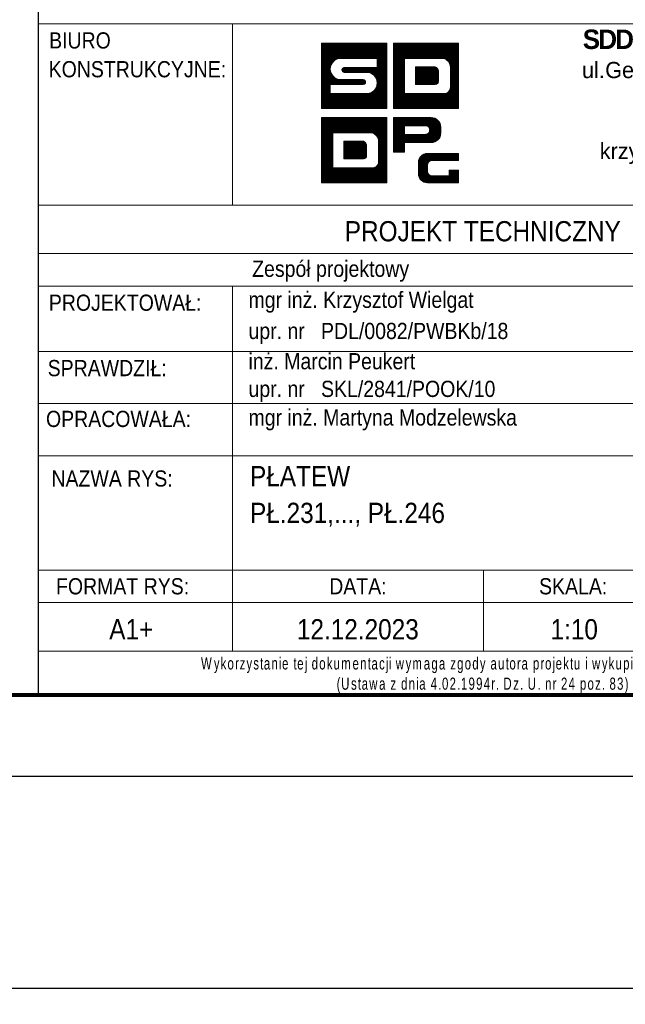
# Model space of a CAD drawing. Header units: millimetres. Extents: x -129 to 775, y 10833 to 11484.
# Tile 24 of 38: x 651 to 725, y 10833 to 10954. Entities that reach past the tile are written whole.
import ezdxf
from ezdxf.enums import TextEntityAlignment as Align

# ---------------------------------------------------------------- set-up
doc = ezdxf.new("R2010")
doc.units = ezdxf.units.MM
doc.header["$LTSCALE"] = 10
doc.layers.get('Defpoints').update_dxf_attribs({"color": 1})
doc.layers.add('_FORMATKA', color=8, linetype='Continuous', plot=False)
for name, color, linetype, lineweight in [('_RAMKA', 7, 'Continuous', 35), ('_Tabelka', 7, 'Continuous', 25), ('PS_DIM', 4, 'Continuous', 13)]:
    doc.layers.add(name, color=color, linetype=linetype, lineweight=lineweight)
doc.styles.add('gil', font='txt', dxfattribs={"width": 0.9})
doc.styles.add('simplex', font='simplex.shx', dxfattribs={"width": 0.75})
doc.dimstyles.new('1_10_PRZ', dxfattribs={"dimtxt": 2, "dimasz": 1, "dimexe": 2, "dimexo": 5, "dimgap": 1, "dimtad": 1, "dimdec": 0, "dimlfac": 10, "dimtxsty": 'simplex', "dimblk": 'dimznak', "dimcen": 2, "dimse1": 1, "dimse2": 1, "dimclrt": 3, "dimadec": 1, "dimazin": 0, "dimtfac": 1, "dimtdec": 0, "dimtix": 1, "dimtmove": 2, "dimatfit": 3, "dimldrblk": 'dim-grot', "dimfxl": 1, "dimarcsym": 0})

# ---------------------------------------------------------------- blocks, each defined once
blk = doc.blocks.new('dimznak')
at = {"color": 0}
for points in [[(0, 2), (0, -2)], [(-2, 0), (2, 0)]]:
    blk.add_lwpolyline(points, dxfattribs=at)
at = {"color": 2}
blk.add_lwpolyline([(1, 1), (-1, -1)], dxfattribs=at)
blk = doc.blocks.new('*D307')
at = {"layer": 'Defpoints', "color": 0, "transparency": 16777216}
for p in [(-127.13, 10860.89), (772.87, 10860.89), (772.87, 10834.69)]:
    blk.add_point(p, dxfattribs=at)
at = {"layer": 'PS_DIM', "color": 0, "lineweight": -2, "transparency": 16777216}
blk.add_line((-126.13, 10834.69), (771.87, 10834.69), dxfattribs=at)
at = {"layer": 'PS_DIM', "color": 0, "lineweight": -2, "transparency": 16777216, "rotation": 180}
blk.add_blockref('dimznak', (-127.13, 10834.69), dxfattribs=at)
at = {"layer": 'PS_DIM', "color": 0, "lineweight": -2, "transparency": 16777216}
blk.add_blockref('dimznak', (772.87, 10834.69), dxfattribs=at)
at = {"layer": 'PS_DIM', "color": 3, "transparency": 16777216, "insert": (322.87, 10836.69), "char_height": 2, "attachment_point": 5, "style": 'simplex'}
blk.add_mtext('9000', dxfattribs=at)
blk = doc.blocks.new('dim-grot')
blk.add_hatch(color=256).paths.add_polyline_path([(0, 0), (-2, 0.5), (-2, -0.5)])
blk.add_lwpolyline([(0, 0), (-2, 0.5), (-2, -0.5), (0, 0)])
blk = doc.blocks.new('tabela_rys')
at = {"layer": '_Tabelka', "color": 251, "lineweight": 15}
for p, q in [((131.62, 90.73), (21.62, 90.73)), ((45.62, 68.32), (45.62, 90.73)), ((21.62, 68.32), (131.48, 68.32)), ((131.62, 62.32), (21.62, 62.32)), ((21.62, 58.32), (131.62, 58.32)), ((21.62, 58.32), (131.62, 58.32)), ((45.62, 58.32), (45.62, 37.33)), ((21.62, 50.24), (131.62, 50.24)), ((21.62, 43.79), (131.62, 43.79)), ((21.62, 37.33), (131.62, 37.33)), ((21.62, 37.33), (131.62, 37.33)), ((21.62, 37.33), (131.62, 37.33)), ((21.62, 37.33), (131.62, 37.33)), ((21.62, 37.33), (131.62, 37.33)), ((21.62, 37.33), (131.62, 37.33)), ((21.62, 37.33), (131.62, 37.33)), ((21.62, 37.33), (131.62, 37.33)), ((45.62, 37.33), (45.62, 23.22)), ((21.62, 23.22), (131.62, 23.22)), ((131.62, 23.22), (21.62, 23.22)), ((45.62, 23.22), (45.62, 13.22)), ((76.62, 23.22), (76.62, 13.22)), ((21.62, 19.22), (131.62, 19.22)), ((21.62, 13.22), (131.62, 13.22))]:
    blk.add_line(p, q, dxfattribs=at)
at = {"layer": '_Tabelka', "color": 251, "lineweight": 30}
blk.add_lwpolyline([(131.62, 123.55), (21.62, 123.55), (21.62, 7.77), (131.62, 7.77)], close=True, dxfattribs=at)
at = {"layer": 'PS_DIM', "color": 12, "true_color": 0xc90603}
for p, q in [((56.62, 88.27), (56.68, 88.33)), ((56.62, 88.1), (56.84, 88.33)), ((56.62, 87.93), (57.01, 88.33)), ((56.62, 87.76), (57.18, 88.33)), ((56.62, 87.59), (57.35, 88.33)), ((56.62, 87.43), (57.52, 88.33)), ((56.62, 87.26), (57.69, 88.33)), ((56.62, 87.09), (57.86, 88.33)), ((56.62, 86.92), (58.02, 88.33)), ((56.62, 86.75), (58.19, 88.33)), ((56.62, 86.58), (58.36, 88.33)), ((56.62, 86.42), (58.53, 88.33)), ((56.62, 86.25), (58.7, 88.33)), ((56.62, 86.08), (58.87, 88.33)), ((56.62, 85.91), (59.03, 88.33)), ((56.62, 85.74), (59.2, 88.33)), ((56.62, 85.57), (59.37, 88.33)), ((56.62, 85.41), (59.54, 88.33)), ((56.62, 85.24), (59.71, 88.33)), ((56.62, 85.07), (59.88, 88.33)), ((56.62, 84.9), (60.04, 88.33)), ((56.62, 84.73), (60.21, 88.33)), ((56.62, 88.33), (64.68, 88.33)), ((56.62, 80.27), (56.62, 88.33)), ((58.28, 86.23), (60.38, 88.33)), ((58.6, 86.38), (60.55, 88.33)), ((58.82, 86.43), (60.72, 88.33)), ((59, 86.45), (60.89, 88.33)), ((59.17, 86.45), (61.05, 88.33)), ((59.34, 86.45), (61.22, 88.33)), ((59.51, 86.45), (61.39, 88.33)), ((59.68, 86.45), (61.56, 88.33)), ((59.85, 86.45), (61.73, 88.33)), ((60.01, 86.45), (61.9, 88.33)), ((60.18, 86.45), (62.06, 88.33)), ((60.35, 86.45), (62.23, 88.33)), ((60.52, 86.45), (62.4, 88.33)), ((60.69, 86.45), (62.57, 88.33)), ((60.86, 86.45), (62.74, 88.33)), ((61.02, 86.45), (62.91, 88.33)), ((61.19, 86.45), (63.07, 88.33)), ((61.36, 86.45), (63.24, 88.33)), ((61.53, 86.45), (63.41, 88.33)), ((61.7, 86.45), (63.58, 88.33)), ((61.87, 86.45), (63.75, 88.33)), ((62.04, 86.45), (63.92, 88.33)), ((62.2, 86.45), (64.09, 88.33)), ((62.37, 86.45), (64.25, 88.33)), ((62.54, 86.45), (64.42, 88.33)), ((62.71, 86.45), (64.59, 88.33)), ((62.88, 86.45), (64.68, 88.25)), ((63.05, 86.45), (64.68, 88.08)), ((63.21, 86.45), (64.68, 87.91)), ((63.38, 86.45), (64.68, 87.74)), ((64.68, 88.33), (64.68, 80.27)), ((65.5, 88.33), (73.56, 88.33)), ((65.5, 80.27), (65.5, 88.33)), ((65.5, 88.2), (65.63, 88.33)), ((65.5, 88.03), (65.8, 88.33)), ((65.5, 87.86), (65.97, 88.33)), ((65.5, 87.69), (66.14, 88.33)), ((65.5, 87.52), (66.3, 88.33)), ((65.5, 87.35), (66.47, 88.33)), ((65.5, 87.18), (66.64, 88.33)), ((65.5, 87.02), (66.81, 88.33)), ((65.5, 86.85), (66.98, 88.33)), ((65.5, 86.68), (67.15, 88.33)), ((65.5, 86.51), (67.31, 88.33)), ((65.5, 86.34), (67.48, 88.33)), ((65.5, 86.17), (67.65, 88.33)), ((65.5, 86.01), (67.82, 88.33)), ((65.5, 85.84), (67.99, 88.33)), ((65.5, 85.67), (68.16, 88.33)), ((65.5, 85.5), (68.32, 88.33)), ((65.5, 85.33), (68.49, 88.33)), ((65.5, 85.16), (68.66, 88.33)), ((66.95, 86.45), (68.83, 88.33)), ((67.12, 86.45), (69, 88.33)), ((67.28, 86.45), (69.17, 88.33)), ((67.45, 86.45), (69.33, 88.33)), ((67.62, 86.45), (69.5, 88.33)), ((67.79, 86.45), (69.67, 88.33)), ((67.96, 86.45), (69.84, 88.33)), ((68.13, 86.45), (70.01, 88.33)), ((68.29, 86.45), (70.18, 88.33)), ((68.46, 86.45), (70.34, 88.33)), ((68.63, 86.45), (70.51, 88.33)), ((68.8, 86.45), (70.68, 88.33)), ((68.97, 86.45), (70.85, 88.33)), ((69.14, 86.45), (71.02, 88.33)), ((69.31, 86.45), (71.19, 88.33)), ((69.47, 86.45), (71.35, 88.33)), ((69.64, 86.45), (71.52, 88.33)), ((69.81, 86.45), (71.69, 88.33)), ((69.98, 86.45), (71.86, 88.33)), ((70.15, 86.45), (72.03, 88.33)), ((70.32, 86.45), (72.2, 88.33)), ((70.48, 86.45), (72.37, 88.33)), ((70.65, 86.45), (72.53, 88.33)), ((70.82, 86.45), (72.7, 88.33)), ((70.99, 86.45), (72.87, 88.33)), ((71.16, 86.45), (73.04, 88.33)), ((71.33, 86.45), (73.21, 88.33)), ((71.49, 86.45), (73.38, 88.33)), ((71.66, 86.44), (73.54, 88.33)), ((71.79, 86.41), (73.56, 88.18)), ((71.91, 86.36), (73.56, 88.01)), ((72.02, 86.3), (73.56, 87.84)), ((72.12, 86.23), (73.56, 87.67)), ((73.56, 88.33), (73.56, 80.27)), ((63.51, 86.45), (59.01, 86.45)), ((62.84, 84.55), (64.68, 86.4)), ((63.51, 86.4), (64.68, 87.58)), ((63.51, 86.23), (64.68, 87.41)), ((63.51, 86.07), (64.68, 87.24)), ((63.51, 85.9), (64.68, 87.07)), ((63.51, 85.73), (64.68, 86.9)), ((63.51, 85.56), (64.68, 86.73)), ((63.51, 85.39), (64.68, 86.56)), ((63.51, 85.32), (63.51, 86.45)), ((66.88, 86.45), (66.88, 82.1)), ((71.64, 86.45), (66.88, 86.45)), ((66.88, 86.45), (66.88, 82.1)), ((68.1, 86.45), (66.88, 86.45)), ((71.64, 86.45), (68.43, 86.45)), ((72.21, 86.15), (73.56, 87.5)), ((72.29, 86.06), (73.56, 87.33)), ((72.36, 85.97), (73.56, 87.17)), ((72.43, 85.86), (73.56, 87)), ((72.48, 85.75), (73.56, 86.83)), ((72.52, 85.62), (73.56, 86.66)), ((72.54, 85.48), (73.56, 86.49)), ((56.62, 84.56), (57.91, 85.86)), ((56.62, 84.4), (57.76, 85.54)), ((56.62, 84.23), (57.71, 85.32)), ((59.14, 85.07), (59.39, 85.32)), ((59.16, 84.92), (59.56, 85.32)), ((59.22, 84.81), (59.73, 85.32)), ((59.32, 84.74), (59.9, 85.32)), ((59.44, 85.32), (63.51, 85.32)), ((59.47, 84.72), (60.07, 85.32)), ((59.64, 84.72), (60.24, 85.32)), ((59.81, 84.72), (60.41, 85.32)), ((59.97, 84.72), (60.57, 85.32)), ((60.14, 84.72), (60.74, 85.32)), ((60.31, 84.72), (60.91, 85.32)), ((60.48, 84.72), (61.08, 85.32)), ((60.65, 84.72), (61.25, 85.32)), ((60.82, 84.72), (61.42, 85.32)), ((60.98, 84.72), (61.58, 85.32)), ((61.15, 84.72), (61.75, 85.32)), ((61.32, 84.72), (61.92, 85.32)), ((61.49, 84.72), (62.09, 85.32)), ((61.66, 84.72), (62.26, 85.32)), ((61.83, 84.72), (62.43, 85.32)), ((61.99, 84.72), (62.59, 85.32)), ((62.16, 84.72), (62.76, 85.32)), ((62.32, 84.71), (62.93, 85.32)), ((62.47, 84.69), (63.1, 85.32)), ((62.6, 84.66), (63.27, 85.32)), ((62.72, 84.61), (63.44, 85.32)), ((62.94, 84.49), (64.68, 86.23)), ((63.04, 84.42), (64.68, 86.06)), ((63.12, 84.34), (64.68, 85.89)), ((63.2, 84.25), (64.68, 85.72)), ((63.28, 84.15), (64.68, 85.55)), ((63.34, 84.05), (64.68, 85.39)), ((63.4, 83.93), (64.68, 85.22)), ((65.5, 85), (66.88, 86.38)), ((65.5, 84.83), (66.88, 86.21)), ((65.5, 84.66), (66.88, 86.04)), ((65.5, 84.49), (66.88, 85.87)), ((65.5, 84.32), (66.88, 85.71)), ((65.5, 84.15), (66.88, 85.54)), ((65.5, 83.99), (66.88, 85.37)), ((65.5, 83.82), (66.88, 85.2)), ((68.24, 85.39), (68.24, 83.22)), ((70.68, 85.39), (68.24, 85.39)), ((68.24, 85.39), (68.24, 83.22)), ((70.68, 85.39), (68.24, 85.39)), ((68.24, 85.38), (68.25, 85.39)), ((68.24, 85.22), (68.42, 85.39)), ((68.24, 85.05), (68.59, 85.39)), ((68.24, 84.88), (68.76, 85.39)), ((68.24, 84.71), (68.93, 85.39)), ((68.24, 84.54), (69.09, 85.39)), ((68.24, 84.37), (69.26, 85.39)), ((68.24, 84.21), (69.43, 85.39)), ((68.24, 84.04), (69.6, 85.39)), ((68.24, 83.87), (69.77, 85.39)), ((68.24, 83.7), (69.94, 85.39)), ((68.24, 83.53), (70.1, 85.39)), ((68.24, 83.36), (70.27, 85.39)), ((68.27, 83.22), (70.44, 85.39)), ((68.43, 83.22), (70.61, 85.39)), ((68.6, 83.22), (70.75, 85.36)), ((68.77, 83.22), (70.85, 85.3)), ((68.94, 83.22), (70.94, 85.22)), ((72.55, 85.32), (73.56, 86.32)), ((72.55, 85.15), (73.56, 86.15)), ((72.55, 84.98), (73.56, 85.99)), ((72.55, 84.81), (73.56, 85.82)), ((72.55, 84.64), (73.56, 85.65)), ((72.55, 84.47), (73.56, 85.48)), ((72.55, 82.89), (72.55, 85.32)), ((72.55, 82.89), (72.55, 85.32)), ((72.55, 84.3), (73.56, 85.31)), ((56.62, 84.06), (57.69, 85.14)), ((56.62, 83.89), (57.7, 84.98)), ((56.62, 83.72), (57.73, 84.83)), ((56.62, 83.55), (57.77, 84.7)), ((56.62, 83.39), (57.81, 84.58)), ((56.62, 83.22), (57.87, 84.47)), ((56.62, 83.05), (57.94, 84.37)), ((56.62, 82.88), (58.01, 84.28)), ((56.62, 82.71), (58.09, 84.19)), ((56.62, 82.54), (58.18, 84.11)), ((56.62, 82.38), (58.28, 84.04)), ((56.62, 82.21), (58.39, 83.98)), ((62.19, 84.72), (59.44, 84.72)), ((63.15, 82.51), (64.68, 84.04)), ((63.42, 82.95), (64.68, 84.21)), ((63.44, 83.81), (64.68, 85.05)), ((63.48, 83.68), (64.68, 84.88)), ((63.49, 83.18), (64.68, 84.38)), ((63.5, 83.53), (64.68, 84.71)), ((63.51, 83.37), (64.68, 84.54)), ((65.5, 83.65), (66.88, 85.03)), ((65.5, 83.48), (66.88, 84.86)), ((65.5, 83.31), (66.88, 84.7)), ((65.5, 83.14), (66.88, 84.53)), ((65.5, 82.98), (66.88, 84.36)), ((65.5, 82.81), (66.88, 84.19)), ((65.5, 82.64), (66.88, 84.02)), ((69.11, 83.22), (71.01, 85.12)), ((69.28, 83.22), (71.06, 85)), ((69.44, 83.22), (71.08, 84.85)), ((69.61, 83.22), (71.08, 84.68)), ((69.78, 83.22), (71.08, 84.52)), ((69.95, 83.22), (71.08, 84.35)), ((70.12, 83.22), (71.08, 84.18)), ((70.29, 83.22), (71.08, 84.01)), ((71.08, 83.62), (71.08, 84.83)), ((71.08, 83.62), (71.08, 84.83)), ((72.55, 84.14), (73.56, 85.14)), ((72.55, 83.97), (73.56, 84.98)), ((72.55, 83.8), (73.56, 84.81)), ((72.55, 83.63), (73.56, 84.64)), ((72.55, 83.46), (73.56, 84.47)), ((72.55, 83.29), (73.56, 84.3)), ((72.55, 83.13), (73.56, 84.13)), ((72.55, 82.96), (73.56, 83.97)), ((56.62, 82.04), (57.69, 83.12)), ((56.62, 81.87), (57.69, 82.95)), ((56.62, 81.7), (57.69, 82.78)), ((61.76, 83.22), (57.69, 83.22)), ((57.69, 83.22), (57.69, 82.1)), ((57.8, 83.22), (58.5, 83.92)), ((57.97, 83.22), (58.62, 83.88)), ((58.14, 83.22), (58.76, 83.84)), ((58.31, 83.22), (58.91, 83.82)), ((58.47, 83.22), (59.07, 83.82)), ((58.64, 83.22), (59.24, 83.82)), ((58.81, 83.22), (59.41, 83.82)), ((58.98, 83.22), (59.58, 83.82)), ((59.01, 83.82), (61.76, 83.82)), ((59.15, 83.22), (59.75, 83.82)), ((59.32, 83.22), (59.92, 83.82)), ((59.48, 83.22), (60.08, 83.82)), ((59.65, 83.22), (60.25, 83.82)), ((59.82, 83.22), (60.42, 83.82)), ((59.99, 83.22), (60.59, 83.82)), ((60.16, 83.22), (60.76, 83.82)), ((60.33, 83.22), (60.93, 83.82)), ((60.49, 83.22), (61.09, 83.82)), ((60.66, 83.22), (61.26, 83.82)), ((60.83, 83.22), (61.43, 83.82)), ((61, 83.22), (61.6, 83.82)), ((61.07, 80.27), (64.68, 83.87)), ((61.17, 83.22), (61.77, 83.82)), ((61.24, 80.27), (64.68, 83.7)), ((61.34, 83.22), (61.9, 83.79)), ((61.41, 80.27), (64.68, 83.53)), ((61.5, 83.22), (61.99, 83.71)), ((61.58, 80.27), (64.68, 83.37)), ((61.67, 83.22), (62.05, 83.6)), ((61.75, 80.27), (64.68, 83.2)), ((61.86, 83.24), (62.05, 83.43)), ((61.92, 80.27), (64.68, 83.03)), ((62.08, 80.27), (64.68, 82.86)), ((65.5, 82.47), (66.88, 83.85)), ((65.5, 82.3), (66.88, 83.69)), ((65.5, 82.13), (66.88, 83.52)), ((65.5, 81.96), (66.88, 83.35)), ((65.5, 81.8), (66.88, 83.18)), ((65.5, 81.63), (66.88, 83.01)), ((65.5, 81.46), (66.88, 82.84)), ((68.24, 83.22), (70.68, 83.22)), ((68.24, 83.22), (70.68, 83.22)), ((70.36, 80.27), (73.56, 83.46)), ((70.45, 83.22), (71.08, 83.84)), ((70.53, 80.27), (73.56, 83.29)), ((70.62, 83.22), (71.08, 83.67)), ((70.7, 80.27), (73.56, 83.12)), ((70.81, 83.24), (71.06, 83.48)), ((70.87, 80.27), (73.56, 82.96)), ((71.04, 80.27), (73.56, 82.79)), ((72.47, 82.54), (73.56, 83.63)), ((72.54, 82.78), (73.56, 83.8)), ((56.62, 81.53), (57.69, 82.61)), ((56.62, 81.36), (57.69, 82.44)), ((56.62, 81.2), (57.69, 82.27)), ((56.62, 81.03), (57.69, 82.1)), ((56.62, 80.86), (57.85, 82.1)), ((56.62, 80.69), (58.02, 82.1)), ((56.62, 80.52), (58.19, 82.1)), ((56.62, 80.35), (58.36, 82.1)), ((56.7, 80.27), (58.53, 82.1)), ((56.86, 80.27), (58.7, 82.1)), ((57.03, 80.27), (58.86, 82.1)), ((57.2, 80.27), (59.03, 82.1)), ((57.37, 80.27), (59.2, 82.1)), ((57.54, 80.27), (59.37, 82.1)), ((57.69, 82.1), (62.19, 82.1)), ((57.71, 80.27), (59.54, 82.1)), ((57.87, 80.27), (59.71, 82.1)), ((58.04, 80.27), (59.87, 82.1)), ((58.21, 80.27), (60.04, 82.1)), ((58.38, 80.27), (60.21, 82.1)), ((58.55, 80.27), (60.38, 82.1)), ((58.72, 80.27), (60.55, 82.1)), ((58.89, 80.27), (60.72, 82.1)), ((59.05, 80.27), (60.88, 82.1)), ((59.22, 80.27), (61.05, 82.1)), ((59.39, 80.27), (61.22, 82.1)), ((59.56, 80.27), (61.39, 82.1)), ((59.73, 80.27), (61.56, 82.1)), ((59.9, 80.27), (61.73, 82.1)), ((60.06, 80.27), (61.89, 82.1)), ((60.23, 80.27), (62.06, 82.1)), ((60.4, 80.27), (62.23, 82.1)), ((60.57, 80.27), (62.42, 82.12)), ((60.74, 80.27), (62.65, 82.18)), ((60.91, 80.27), (63.09, 82.45)), ((62.25, 80.27), (64.68, 82.69)), ((62.42, 80.27), (64.68, 82.52)), ((62.59, 80.27), (64.68, 82.36)), ((62.76, 80.27), (64.68, 82.19)), ((62.93, 80.27), (64.68, 82.02)), ((63.09, 80.27), (64.68, 81.85)), ((63.26, 80.27), (64.68, 81.68)), ((65.5, 81.29), (66.88, 82.68)), ((65.5, 81.12), (66.88, 82.51)), ((65.5, 80.95), (66.88, 82.34)), ((65.5, 80.79), (66.88, 82.17)), ((65.5, 80.62), (66.98, 82.1)), ((65.5, 80.45), (67.14, 82.1)), ((65.5, 80.28), (67.31, 82.1)), ((65.65, 80.27), (67.48, 82.1)), ((65.82, 80.27), (67.65, 82.1)), ((65.99, 80.27), (67.82, 82.1)), ((66.15, 80.27), (67.99, 82.1)), ((66.32, 80.27), (68.15, 82.1)), ((66.49, 80.27), (68.32, 82.1)), ((66.66, 80.27), (68.49, 82.1)), ((66.83, 80.27), (68.66, 82.1)), ((66.88, 82.1), (71.64, 82.1)), ((66.88, 82.1), (71.64, 82.1)), ((67, 80.27), (68.83, 82.1)), ((67.17, 80.27), (69, 82.1)), ((67.33, 80.27), (69.16, 82.1)), ((67.5, 80.27), (69.33, 82.1)), ((67.67, 80.27), (69.5, 82.1)), ((67.84, 80.27), (69.67, 82.1)), ((68.01, 80.27), (69.84, 82.1)), ((68.18, 80.27), (70.01, 82.1)), ((68.34, 80.27), (70.17, 82.1)), ((68.51, 80.27), (70.34, 82.1)), ((68.68, 80.27), (70.51, 82.1)), ((68.85, 80.27), (70.68, 82.1)), ((69.02, 80.27), (70.85, 82.1)), ((69.19, 80.27), (71.02, 82.1)), ((69.35, 80.27), (71.19, 82.1)), ((69.52, 80.27), (71.35, 82.1)), ((69.69, 80.27), (71.52, 82.1)), ((69.86, 80.27), (71.69, 82.09)), ((70.03, 80.27), (71.86, 82.1)), ((70.2, 80.27), (72.11, 82.17)), ((71.21, 80.27), (73.56, 82.62)), ((71.37, 80.27), (73.56, 82.45)), ((71.54, 80.27), (73.56, 82.28)), ((71.71, 80.27), (73.56, 82.11)), ((71.88, 80.27), (73.56, 81.95)), ((72.05, 80.27), (73.56, 81.78)), ((72.22, 80.27), (73.56, 81.61)), ((63.43, 80.27), (64.68, 81.51)), ((63.6, 80.27), (64.68, 81.35)), ((63.77, 80.27), (64.68, 81.18)), ((63.94, 80.27), (64.68, 81.01)), ((64.1, 80.27), (64.68, 80.84)), ((64.27, 80.27), (64.68, 80.67)), ((64.44, 80.27), (64.68, 80.5)), ((64.61, 80.27), (64.68, 80.33)), ((72.38, 80.27), (73.56, 81.44)), ((72.55, 80.27), (73.56, 81.27)), ((72.72, 80.27), (73.56, 81.1)), ((72.89, 80.27), (73.56, 80.93)), ((73.06, 80.27), (73.56, 80.77)), ((73.23, 80.27), (73.56, 80.6)), ((73.4, 80.27), (73.56, 80.43)), ((64.68, 80.27), (56.62, 80.27)), ((56.62, 79.14), (64.68, 79.14)), ((56.62, 71.08), (56.62, 79.14)), ((56.62, 79.14), (64.68, 79.14)), ((56.62, 71.08), (56.62, 79.14)), ((56.62, 79.01), (56.75, 79.14)), ((56.62, 78.84), (56.92, 79.14)), ((56.62, 78.67), (57.09, 79.14)), ((56.62, 78.5), (57.25, 79.14)), ((56.62, 78.33), (57.42, 79.14)), ((56.62, 78.17), (57.59, 79.14)), ((56.62, 78), (57.76, 79.14)), ((56.62, 77.83), (57.93, 79.14)), ((56.62, 77.66), (58.1, 79.14)), ((56.62, 77.49), (58.27, 79.14)), ((56.62, 77.32), (58.43, 79.14)), ((56.62, 77.16), (58.6, 79.14)), ((56.62, 76.99), (58.77, 79.14)), ((56.62, 76.82), (58.94, 79.14)), ((56.62, 76.65), (59.11, 79.14)), ((56.62, 76.48), (59.28, 79.14)), ((56.62, 76.31), (59.44, 79.14)), ((56.62, 76.15), (59.61, 79.14)), ((56.62, 75.98), (59.78, 79.14)), ((58.07, 77.26), (59.95, 79.14)), ((58.24, 77.26), (60.12, 79.14)), ((58.4, 77.26), (60.29, 79.14)), ((58.57, 77.26), (60.45, 79.14)), ((58.74, 77.26), (60.62, 79.14)), ((58.91, 77.26), (60.79, 79.14)), ((59.08, 77.26), (60.96, 79.14)), ((59.25, 77.26), (61.13, 79.14)), ((59.41, 77.26), (61.3, 79.14)), ((59.58, 77.26), (61.46, 79.14)), ((59.75, 77.26), (61.63, 79.14)), ((59.92, 77.26), (61.8, 79.14)), ((60.09, 77.26), (61.97, 79.14)), ((60.26, 77.26), (62.14, 79.14)), ((60.42, 77.26), (62.31, 79.14)), ((60.59, 77.26), (62.47, 79.14)), ((60.76, 77.26), (62.64, 79.14)), ((60.93, 77.26), (62.81, 79.14)), ((61.1, 77.26), (62.98, 79.14)), ((61.27, 77.26), (63.15, 79.14)), ((61.44, 77.26), (63.32, 79.14)), ((61.6, 77.26), (63.48, 79.14)), ((61.77, 77.26), (63.65, 79.14)), ((61.94, 77.26), (63.82, 79.14)), ((62.11, 77.26), (63.99, 79.14)), ((62.28, 77.26), (64.16, 79.14)), ((62.45, 77.26), (64.33, 79.14)), ((62.61, 77.26), (64.5, 79.14)), ((62.78, 77.26), (64.66, 79.14)), ((64.68, 79.14), (64.68, 71.08)), ((64.68, 79.14), (64.68, 71.08)), ((73.56, 80.27), (65.5, 80.27)), ((62.91, 77.22), (64.68, 78.99)), ((63.03, 77.17), (64.68, 78.82)), ((63.14, 77.11), (64.68, 78.65)), ((63.24, 77.04), (64.68, 78.48)), ((63.33, 76.96), (64.68, 78.31)), ((63.41, 76.88), (64.68, 78.15)), ((63.48, 76.78), (64.68, 77.98)), ((56.62, 75.81), (58, 77.19)), ((56.62, 75.64), (58, 77.02)), ((56.62, 75.47), (58, 76.86)), ((56.62, 75.3), (58, 76.69)), ((58, 77.26), (58, 72.91)), ((62.76, 77.26), (58, 77.26)), ((58, 77.26), (58, 72.91)), ((62.76, 77.26), (58, 77.26)), ((58, 77.26), (58, 72.91)), ((62.76, 77.26), (58, 77.26)), ((63.55, 76.67), (64.68, 77.81)), ((63.6, 76.56), (64.68, 77.64)), ((63.64, 76.43), (64.68, 77.47)), ((63.66, 76.29), (64.68, 77.3)), ((63.67, 76.13), (64.68, 77.14)), ((63.67, 75.96), (64.68, 76.97)), ((63.67, 75.79), (64.68, 76.8)), ((56.62, 75.13), (58, 76.52)), ((56.62, 74.97), (58, 76.35)), ((56.62, 74.8), (58, 76.18)), ((56.62, 74.63), (58, 76.01)), ((56.62, 74.46), (58, 75.85)), ((56.62, 74.29), (58, 75.68)), ((56.62, 74.12), (58, 75.51)), ((59.36, 76.21), (59.36, 74.03)), ((61.8, 76.21), (59.36, 76.21)), ((59.36, 76.2), (59.37, 76.21)), ((59.36, 76.03), (59.54, 76.21)), ((59.36, 75.86), (59.71, 76.21)), ((59.36, 75.69), (59.88, 76.21)), ((59.36, 75.52), (60.05, 76.21)), ((59.36, 75.36), (60.21, 76.21)), ((59.36, 75.19), (60.38, 76.21)), ((59.36, 75.02), (60.55, 76.21)), ((59.36, 74.85), (60.72, 76.21)), ((59.36, 74.68), (60.89, 76.21)), ((59.36, 74.51), (61.06, 76.21)), ((59.36, 74.35), (61.22, 76.21)), ((59.36, 74.18), (61.39, 76.21)), ((59.36, 76.21), (59.36, 74.03)), ((61.8, 76.21), (59.36, 76.21)), ((59.36, 76.21), (59.36, 74.03)), ((61.8, 76.21), (59.36, 76.21)), ((59.39, 74.03), (61.56, 76.21)), ((59.55, 74.03), (61.73, 76.21)), ((59.72, 74.03), (61.87, 76.18)), ((59.89, 74.03), (61.97, 76.11)), ((60.06, 74.03), (62.06, 76.03)), ((60.23, 74.03), (62.13, 75.93)), ((60.4, 74.03), (62.18, 75.81)), ((60.56, 74.03), (62.2, 75.66)), ((60.73, 74.03), (62.2, 75.5)), ((62.2, 74.43), (62.2, 75.64)), ((62.2, 74.43), (62.2, 75.64)), ((62.2, 74.43), (62.2, 75.64)), ((63.67, 75.62), (64.68, 76.63)), ((63.67, 75.45), (64.68, 76.46)), ((63.67, 75.29), (64.68, 76.29)), ((63.67, 73.7), (63.67, 76.13)), ((63.67, 73.7), (63.67, 76.13)), ((63.67, 73.7), (63.67, 76.13)), ((63.67, 75.12), (64.68, 76.13)), ((63.67, 74.95), (64.68, 75.96)), ((63.67, 74.78), (64.68, 75.79)), ((63.67, 74.61), (64.68, 75.62)), ((63.67, 74.44), (64.68, 75.45)), ((56.62, 73.96), (58, 75.34)), ((56.62, 73.79), (58, 75.17)), ((56.62, 73.62), (58, 75)), ((56.62, 73.45), (58, 74.84)), ((56.62, 73.28), (58, 74.67)), ((56.62, 73.11), (58, 74.5)), ((56.62, 72.95), (58, 74.33)), ((60.9, 74.03), (62.2, 75.33)), ((61.07, 74.03), (62.2, 75.16)), ((61.24, 74.03), (62.2, 74.99)), ((61.41, 74.03), (62.2, 74.82)), ((61.48, 71.08), (64.68, 74.27)), ((61.57, 74.03), (62.2, 74.65)), ((61.74, 74.03), (62.2, 74.49)), ((61.93, 74.05), (62.18, 74.29)), ((63.59, 73.35), (64.68, 74.44)), ((63.66, 73.59), (64.68, 74.61)), ((63.67, 74.28), (64.68, 75.28)), ((63.67, 74.11), (64.68, 75.12)), ((63.67, 73.94), (64.68, 74.95)), ((63.67, 73.77), (64.68, 74.78)), ((56.62, 72.78), (58, 74.16)), ((56.62, 72.61), (58, 73.99)), ((56.62, 72.44), (58, 73.82)), ((56.62, 72.27), (58, 73.66)), ((56.62, 72.1), (58, 73.49)), ((56.62, 71.94), (58, 73.32)), ((56.62, 71.77), (58, 73.15)), ((59.36, 74.03), (61.8, 74.03)), ((59.36, 74.03), (61.8, 74.03)), ((59.36, 74.03), (61.8, 74.03)), ((61.65, 71.08), (64.68, 74.1)), ((61.82, 71.08), (64.68, 73.94)), ((61.99, 71.08), (64.68, 73.77)), ((62.16, 71.08), (64.68, 73.6)), ((62.33, 71.08), (64.68, 73.43)), ((62.49, 71.08), (64.68, 73.26)), ((62.66, 71.08), (64.68, 73.09)), ((56.62, 71.6), (58, 72.98)), ((56.62, 71.43), (58.1, 72.91)), ((56.62, 71.26), (58.26, 72.91)), ((56.62, 71.09), (58.43, 72.91)), ((56.77, 71.08), (58.6, 72.91)), ((56.94, 71.08), (58.77, 72.91)), ((57.11, 71.08), (58.94, 72.91)), ((57.27, 71.08), (59.11, 72.91)), ((57.44, 71.08), (59.27, 72.91)), ((57.61, 71.08), (59.44, 72.91)), ((57.78, 71.08), (59.61, 72.91)), ((57.95, 71.08), (59.78, 72.91)), ((58, 72.91), (62.76, 72.91)), ((58, 72.91), (62.76, 72.91)), ((58, 72.91), (62.76, 72.91)), ((58.12, 71.08), (59.95, 72.91)), ((58.28, 71.08), (60.12, 72.91)), ((58.45, 71.08), (60.28, 72.91)), ((58.62, 71.08), (60.45, 72.91)), ((58.79, 71.08), (60.62, 72.91)), ((58.96, 71.08), (60.79, 72.91)), ((59.13, 71.08), (60.96, 72.91)), ((59.3, 71.08), (61.13, 72.91)), ((59.46, 71.08), (61.29, 72.91)), ((59.63, 71.08), (61.46, 72.91)), ((59.8, 71.08), (61.63, 72.91)), ((59.97, 71.08), (61.8, 72.91)), ((60.14, 71.08), (61.97, 72.91)), ((60.31, 71.08), (62.14, 72.91)), ((60.47, 71.08), (62.3, 72.91)), ((60.64, 71.08), (62.47, 72.91)), ((60.81, 71.08), (62.64, 72.91)), ((60.98, 71.08), (62.81, 72.9)), ((61.15, 71.08), (62.98, 72.91)), ((61.32, 71.08), (63.22, 72.99)), ((62.83, 71.08), (64.68, 72.93)), ((63, 71.08), (64.68, 72.76)), ((63.17, 71.08), (64.68, 72.59)), ((63.34, 71.08), (64.68, 72.42)), ((63.5, 71.08), (64.68, 72.25)), ((63.67, 71.08), (64.68, 72.08)), ((63.84, 71.08), (64.68, 71.92)), ((64.68, 71.08), (56.62, 71.08)), ((64.68, 71.08), (56.62, 71.08)), ((64.01, 71.08), (64.68, 71.75)), ((64.18, 71.08), (64.68, 71.58)), ((64.35, 71.08), (64.68, 71.41)), ((64.51, 71.08), (64.68, 71.24))]:
    blk.add_line(p, q, dxfattribs=at)
at = {"layer": 'PS_DIM', "color": 18, "true_color": 0x000000}
for p, q in [((65.5, 79.11), (65.53, 79.14)), ((65.5, 78.95), (65.69, 79.14)), ((65.5, 78.79), (65.85, 79.14)), ((65.5, 78.63), (66.01, 79.14)), ((65.5, 78.47), (66.17, 79.14)), ((65.5, 78.31), (66.33, 79.14)), ((65.5, 78.15), (66.49, 79.14)), ((65.5, 77.99), (66.65, 79.14)), ((65.5, 77.83), (66.81, 79.14)), ((65.5, 77.67), (66.97, 79.14)), ((65.5, 77.51), (67.13, 79.14)), ((65.5, 77.35), (67.29, 79.14)), ((65.5, 77.19), (67.45, 79.14)), ((65.5, 77.03), (67.61, 79.14)), ((65.5, 76.87), (67.77, 79.14)), ((65.5, 79.14), (65.5, 74.87)), ((70.17, 79.14), (65.5, 79.14)), ((66.92, 78.12), (67.93, 79.14)), ((67.08, 78.12), (68.09, 79.14)), ((67.23, 78.12), (68.25, 79.14)), ((67.39, 78.12), (68.41, 79.14)), ((67.55, 78.12), (68.57, 79.14)), ((67.71, 78.12), (68.73, 79.14)), ((67.87, 78.12), (68.89, 79.14)), ((68.03, 78.12), (69.05, 79.14)), ((68.19, 78.12), (69.21, 79.14)), ((68.35, 78.12), (69.37, 79.14)), ((68.51, 78.12), (69.53, 79.14)), ((68.67, 78.12), (69.69, 79.14)), ((68.83, 78.12), (69.85, 79.14)), ((68.99, 78.12), (70.01, 79.14)), ((69.15, 78.12), (70.17, 79.14)), ((69.31, 78.12), (70.32, 79.13)), ((69.47, 78.12), (70.45, 79.11)), ((65.5, 76.71), (66.86, 78.07)), ((65.5, 76.55), (66.86, 77.91)), ((66.86, 78.12), (66.86, 77.06)), ((69.51, 78.12), (66.86, 78.12)), ((68.84, 76.05), (71.24, 78.46)), ((69, 76.05), (71.29, 78.34)), ((69.16, 76.05), (71.33, 78.22)), ((69.32, 76.05), (71.35, 78.08)), ((69.48, 76.05), (71.36, 77.93)), ((69.62, 78.11), (70.58, 79.07)), ((69.74, 78.07), (70.69, 79.02)), ((69.83, 78), (70.79, 78.96)), ((69.9, 77.91), (70.89, 78.9)), ((69.91, 77.28), (71.19, 78.56)), ((69.96, 77.81), (70.97, 78.83)), ((69.98, 77.67), (71.05, 78.74)), ((69.98, 77.52), (71.13, 78.66)), ((71.36, 77.23), (71.36, 77.95)), ((65.5, 76.39), (66.86, 77.75)), ((65.5, 76.23), (66.86, 77.59)), ((65.5, 76.07), (66.86, 77.43)), ((65.5, 75.91), (66.86, 77.27)), ((65.5, 75.75), (66.86, 77.11)), ((65.5, 75.59), (66.97, 77.06)), ((65.5, 75.43), (67.13, 77.06)), ((65.5, 75.27), (67.29, 77.06)), ((65.5, 75.11), (67.45, 77.06)), ((65.5, 74.95), (67.61, 77.06)), ((65.58, 74.87), (67.77, 77.06)), ((66.86, 77.06), (69.51, 77.06)), ((66.92, 76.05), (67.93, 77.06)), ((67.08, 76.05), (68.09, 77.06)), ((67.24, 76.05), (68.25, 77.06)), ((67.4, 76.05), (68.41, 77.06)), ((67.56, 76.05), (68.57, 77.06)), ((67.72, 76.05), (68.73, 77.06)), ((67.88, 76.05), (68.89, 77.06)), ((68.04, 76.05), (69.05, 77.06)), ((68.2, 76.05), (69.21, 77.06)), ((68.36, 76.05), (69.37, 77.06)), ((68.52, 76.05), (69.53, 77.06)), ((68.68, 76.05), (69.77, 77.14)), ((69.64, 76.05), (71.36, 77.77)), ((69.8, 76.05), (71.36, 77.61)), ((69.96, 76.05), (71.36, 77.45)), ((69.99, 77.54), (69.99, 77.65)), ((70.12, 76.05), (71.36, 77.29)), ((70.28, 76.05), (71.35, 77.12)), ((70.48, 76.09), (71.32, 76.93)), ((70.75, 76.2), (71.21, 76.66)), ((65.74, 74.87), (66.86, 75.99)), ((65.9, 74.87), (66.86, 75.83)), ((66.06, 74.87), (66.86, 75.67)), ((66.22, 74.87), (66.86, 75.51)), ((66.86, 74.87), (66.86, 76.05)), ((66.86, 76.05), (70.17, 76.05)), ((65.5, 74.87), (66.86, 74.87)), ((66.38, 74.87), (66.86, 75.35)), ((66.54, 74.87), (66.86, 75.19)), ((66.7, 74.87), (66.86, 75.03)), ((68.6, 73.62), (69.68, 74.7)), ((68.6, 73.45), (69.85, 74.7)), ((68.6, 73.28), (70.02, 74.7)), ((68.6, 73.11), (70.19, 74.7)), ((68.6, 72.94), (70.36, 74.7)), ((68.6, 72.77), (70.53, 74.7)), ((68.6, 72.61), (70.69, 74.7)), ((68.6, 72.44), (70.86, 74.7)), ((68.61, 73.8), (69.5, 74.69)), ((68.69, 74.04), (69.26, 74.61)), ((73.56, 74.7), (69.7, 74.7)), ((70.14, 73.82), (71.03, 74.7)), ((70.33, 73.83), (71.2, 74.7)), ((70.5, 73.83), (71.37, 74.7)), ((70.67, 73.83), (71.54, 74.7)), ((70.83, 73.83), (71.7, 74.7)), ((71, 73.83), (71.87, 74.7)), ((71.17, 73.83), (72.04, 74.7)), ((71.34, 73.83), (72.21, 74.7)), ((71.51, 73.83), (72.38, 74.7)), ((71.68, 73.83), (72.55, 74.7)), ((71.85, 73.83), (72.71, 74.7)), ((72.01, 73.83), (72.88, 74.7)), ((72.18, 73.83), (73.05, 74.7)), ((72.35, 73.83), (73.22, 74.7)), ((72.52, 73.83), (73.39, 74.7)), ((72.69, 73.83), (73.56, 74.7)), ((72.86, 73.83), (73.56, 74.54)), ((73.02, 73.83), (73.56, 74.37)), ((73.56, 73.83), (73.56, 74.7)), ((68.6, 73.6), (68.6, 72.18)), ((68.6, 72.27), (69.74, 73.42)), ((68.6, 72.1), (69.73, 73.23)), ((68.62, 71.95), (69.73, 73.06)), ((69.73, 72.49), (69.73, 73.28)), ((70.28, 73.83), (73.56, 73.83)), ((73.19, 73.83), (73.56, 74.2)), ((73.36, 73.83), (73.56, 74.03)), ((73.53, 73.83), (73.56, 73.87)), ((68.65, 71.82), (69.73, 72.9)), ((68.7, 71.7), (69.73, 72.73)), ((68.76, 71.59), (69.73, 72.56)), ((68.83, 71.5), (69.74, 72.4)), ((68.91, 71.41), (69.77, 72.27)), ((69, 71.33), (69.84, 72.16)), ((69.1, 71.25), (69.92, 72.07)), ((69.2, 71.19), (70.02, 72)), ((69.32, 71.14), (70.14, 71.96)), ((69.45, 71.1), (70.29, 71.94)), ((69.6, 71.08), (70.45, 71.94)), ((69.76, 71.08), (70.62, 71.94)), ((69.93, 71.08), (70.79, 71.94)), ((70.1, 71.08), (70.96, 71.94)), ((70.27, 71.08), (71.13, 71.94)), ((72.4, 71.94), (70.28, 71.94)), ((70.44, 71.08), (71.3, 71.94)), ((70.6, 71.08), (71.46, 71.94)), ((70.77, 71.08), (71.63, 71.94)), ((70.94, 71.08), (71.8, 71.94)), ((71.11, 71.08), (71.97, 71.94)), ((71.28, 71.08), (72.14, 71.94)), ((71.45, 71.08), (72.31, 71.94)), ((71.61, 71.08), (73.16, 72.62)), ((71.78, 71.08), (73.32, 72.62)), ((71.95, 71.08), (73.49, 72.62)), ((72.12, 71.08), (73.56, 72.52)), ((72.29, 71.08), (73.56, 72.35)), ((72.4, 72.54), (72.48, 72.62)), ((72.4, 72.37), (72.65, 72.62)), ((72.4, 72.2), (72.82, 72.62)), ((72.4, 72.03), (72.99, 72.62)), ((73.56, 72.62), (72.4, 72.62)), ((72.4, 72.62), (72.4, 71.94)), ((72.46, 71.08), (73.56, 72.18)), ((72.62, 71.08), (73.56, 72.01)), ((72.79, 71.08), (73.56, 71.84)), ((73.56, 71.08), (73.56, 72.62)), ((69.7, 71.08), (73.56, 71.08)), ((72.96, 71.08), (73.56, 71.68)), ((73.13, 71.08), (73.56, 71.51)), ((73.3, 71.08), (73.56, 71.34)), ((73.47, 71.08), (73.56, 71.17))]:
    blk.add_line(p, q, dxfattribs=at)
at = {"layer": 'PS_DIM', "color": 12, "true_color": 0xc90603}
for centre, radius, start, end in [((59.01, 85.13), 1.31, 90, 270), ((71.43, 85.34), 1.12, 358.8688, 78.9457), ((71.43, 85.34), 1.12, 358.8688, 78.9457), ((59.44, 85.02), 0.3, 90, 270), ((70.48, 84.83), 0.597, 360, 70.5288), ((70.48, 84.83), 0.597, 360, 70.5288), ((62.19, 83.41), 1.31, 270, 90), ((61.76, 83.52), 0.3, 270, 90), ((70.68, 83.62), 0.398, 270, 360), ((70.68, 83.62), 0.398, 270, 0), ((71.75, 82.9), 0.806, 262.7652, 359.6781), ((71.75, 82.9), 0.806, 262.7652, 359.6781), ((62.55, 76.16), 1.12, 358.8688, 78.9457), ((62.55, 76.16), 1.12, 358.8688, 78.9457), ((62.55, 76.16), 1.12, 358.8688, 78.9457), ((61.6, 75.64), 0.597, 360, 70.5288), ((61.6, 75.64), 0.597, 360, 70.5288), ((61.6, 75.64), 0.597, 360, 70.5288), ((61.8, 74.43), 0.398, 270, 360), ((61.8, 74.43), 0.398, 270, 360), ((61.8, 74.43), 0.398, 270, 0), ((62.87, 73.71), 0.806, 262.7652, 359.6781), ((62.87, 73.71), 0.806, 262.7652, 359.6781), ((62.87, 73.71), 0.806, 262.7652, 359.6781)]:
    blk.add_arc(centre, radius, start, end, dxfattribs=at)
at = {"layer": 'PS_DIM', "color": 18, "true_color": 0x000000}
for centre, radius, start, end in [((70.17, 77.95), 1.19, 0, 90), ((69.51, 77.65), 0.475, 0, 89.972), ((69.51, 77.54), 0.475, 270, 0), ((70.17, 77.23), 1.19, 270, 0), ((69.7, 73.6), 1.1, 90, 180), ((70.28, 73.28), 0.55, 90, 180), ((69.7, 72.18), 1.1, 180, 270), ((70.28, 72.49), 0.55, 180, 270)]:
    blk.add_arc(centre, radius, start, end, dxfattribs=at)
at = {"layer": '_Tabelka', "color": 12, "style": 'gil', "width": 0.9}
for s, height, p in [('BIURO', 2, (26.77, 88.67)), ('KONSTRUKCYJNE:', 2, (33.87, 85.11)), ('PROJEKT TECHNICZNY', 2.5, (76.55, 65.09)), ('PROJEKTOWAŁ: ', 2, (32.69, 56.26)), ('SPRAWDZIŁ: ', 2, (30.47, 48.18)), ('OPRACOWAŁA: ', 2, (31.87, 41.9)), ('NAZWA RYS:', 2, (30.74, 34.54))]:
    blk.add_text(s, height=height, dxfattribs=at).set_placement(p, align=Align.MIDDLE)
at = {"layer": '_Tabelka', "color": 251, "style": 'gil', "width": 0.9}
for s, p in [('Zespół projektowy', (57.75, 60.22)), ('FORMAT RYS:', (32.04, 21.22)), ('DATA:', (61.12, 21.22)), ('SKALA:', (87.72, 21.22))]:
    blk.add_text(s, height=2, dxfattribs=at).set_placement(p, align=Align.MIDDLE)
at = {"layer": '_Tabelka', "color": 7, "style": 'gil', "width": 0.9}
for s, p in [('mgr inż. Krzysztof Wielgat', (47.6, 56.62)), ('upr. nr   PDL/0082/PWBKb/18 ', (47.6, 52.77)), ('inż. Marcin Peukert', (47.6, 49.03)), ('upr. nr   SKL/2841/POOK/10 ', (47.6, 45.61)), ('mgr inż. Martyna Modzelewska', (47.6, 42.08))]:
    blk.add_text(s, height=2, dxfattribs=at).set_placement(p, align=Align.MIDDLE_LEFT)
at = {"layer": '_Tabelka', "color": 7, "insert": (81.68, 90.01), "char_height": 2.5, "attachment_point": 1, "style": 'gil'}
blk.add_mtext_dynamic_manual_height_columns('{\\fGill Sans MT|b1|i0|c238|p34;\\H0.96x;\\W1;\\T0.9;\\C12;         SDD \\C7;PROJECT GROUP\\fGill Sans MT|b0|i0|c238|p34;\\P\\pi7.1307;\\H0.83333x;\\T1;ul.^IGen. Andersa 44 lok.226-227\\P\\pi16.782;15-113 Białystok\\P\\pi15.736;kom. 602 213 419\\P\\pi9.3298;krzysztof.wielgat@gmail.com\\P       wielgat@\\C12;sdd-pg\\C7;.pl}', width=50.3067, gutter_width=15, heights=[27.85], dxfattribs=at)
at = {"layer": '_Tabelka', "color": 7, "lineweight": 13, "insert": (22.63, 10.21), "char_height": 1.5, "attachment_point": 4, "style": 'gil'}
blk.add_mtext_dynamic_manual_height_columns('\\pi19.10122;{\\W0.7;\\T1.2;Wykorzystanie tej dokumentacji wymaga zgody autora projektu i wykupienia praw autorskich.\\P\\pi35.86535;(Ustawa z dnia 4.02.1994r. Dz. U. nr 24 poz. 83)}', width=107.5936, gutter_width=12.5, heights=[0], dxfattribs=at)
at = {"layer": '_Tabelka', "color": 7, "style": 'gil', "width": 0.9}
for p in [(47.79, 34.83), (47.79, 30.29), (47.79, 26.06)]:
    blk.add_attdef('NAZWA_RYS:', text='', height=2.5, dxfattribs=at).set_placement(p, align=Align.MIDDLE_LEFT)
blk.add_attdef('FORMAT', text='', height=2.5, dxfattribs=at).set_placement((33.12, 15.91), align=Align.MIDDLE)
at = {"layer": '_Tabelka', "color": 7, "style": 'gil', "width": 0.9, "flags": 8}
for tag, p in [('DATA', (61.11, 15.91)), ('SKALA', (87.85, 15.91)), ('NR_RYSUNKU', (117.18, 15.91))]:
    blk.add_attdef(tag, text='', height=2.5, dxfattribs=at).set_placement(p, align=Align.MIDDLE)

msp = doc.modelspace()

# ---------------------------------------------------------------- linework, layer by layer
at = {"layer": '_FORMATKA', "lineweight": -3}
msp.add_lwpolyline([(-127.13, 10860.89), (772.87, 10860.89), (772.87, 11454.89), (-127.13, 11454.89)], close=True, dxfattribs=at)
at = {"layer": '_RAMKA', "lineweight": -3, "const_width": 0.5}
msp.add_lwpolyline([(-97.13, 10870.89), (762.87, 10870.89), (762.87, 11444.89), (-97.13, 11444.89)], close=True, dxfattribs=at)

# ---------------------------------------------------------------- block references
at = {"layer": 'PS_DIM', "color": 7}
ref = msp.add_blockref('tabela_rys', (631.25, 10863.12), dxfattribs=at)
ref.add_attrib('FORMAT', 'A1+', dxfattribs={"layer": '_Tabelka', "color": 7, "height": 2.5, "style": 'gil', "width": 0.9}).set_placement((664.36, 10879.03), align=Align.MIDDLE)
ref.add_attrib('DATA', '12.12.2023', dxfattribs={"layer": '_Tabelka', "color": 7, "height": 2.5, "style": 'gil', "width": 0.9, "flags": 8}).set_placement((692.36, 10879.03), align=Align.MIDDLE)
ref.add_attrib('SKALA', '1:10', dxfattribs={"layer": '_Tabelka', "color": 7, "height": 2.5, "style": 'gil', "width": 0.9, "flags": 8}).set_placement((719.1, 10879.03), align=Align.MIDDLE)
ref.add_attrib('NAZWA_RYS:', 'PŁATEW', dxfattribs={"layer": '_Tabelka', "color": 7, "height": 2.5, "style": 'gil', "width": 0.9}).set_placement((679.04, 10897.95), align=Align.MIDDLE_LEFT)
ref.add_attrib('NAZWA_RYS:', 'PŁ.231,..., PŁ.246', dxfattribs={"layer": '_Tabelka', "color": 7, "height": 2.5, "style": 'gil', "width": 0.9}).set_placement((679.04, 10893.41), align=Align.MIDDLE_LEFT)

# ---------------------------------------------------------------- dimensions: what is measured, and where the dimension line sits
at = {"layer": 'PS_DIM'}
dim = msp.add_linear_dim(base=(772.87, 10834.69), p1=(-127.13, 10860.89), p2=(772.87, 10860.89), dimstyle='1_10_PRZ', dxfattribs=at)
dim.commit()
dim.dimension.update_dxf_attribs({"geometry": '*D307', "text_midpoint": (322.87, 10836.69)})

doc.saveas('drawing.dxf')
